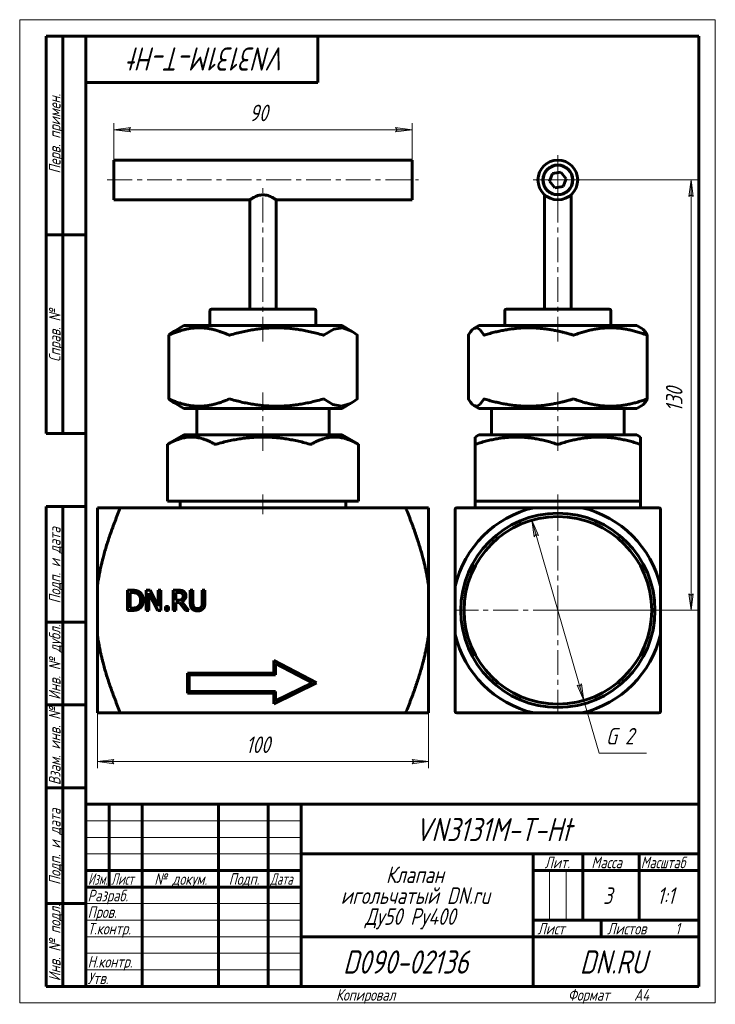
# Model space of a CAD drawing. Header units: millimetres. Extents: x 0 to 210, y 0 to 297.
import ezdxf

# ---------------------------------------------------------------- set-up
doc = ezdxf.new("R2010")
doc.units = ezdxf.units.MM
for name, pattern in [('K5LT_AXLED', [12, 7.5, -1.5, 1.5, -1.5]), ('K5LT_BASIC', [0]), ('K5LT_THIN', [0])]:
    doc.linetypes.add(name, pattern=pattern)
doc.layers.add('Системный слой', color=7, linetype='Continuous')
doc.layers.add('Системный слой (1)', color=251, linetype='Continuous', true_color=0x6c6c6c)
doc.styles.add('KDIMTEXTSTYLE', font='GOST_AU.SHX', dxfattribs={"width": 0.96, "oblique": 15, "height": 5})
doc.styles.add('KTEXTSTYLE', font='GOST_AU.SHX', dxfattribs={"width": 0.96, "height": 5})
doc.dimstyles.new('KDIMSTYLE (1.00)', dxfattribs={"dimtxt": 5, "dimasz": 1, "dimexe": 2, "dimexo": 0, "dimgap": 1, "dimtad": 1, "dimtxsty": 'KDIMTEXTSTYLE', "dimsah": 1, "dimcen": 0, "dimdle": 1, "dimadec": 0, "dimazin": 0, "dimtfac": 0.667, "dimtmove": 0, "dimatfit": 3, "dimfxl": 1, "dimtvp": 1, "dimtolj": 1, "dimtzin": 0, "dimarcsym": 0})

# ---------------------------------------------------------------- blocks, each defined once
blk = doc.blocks.new('U0')
at = {"layer": 'Системный слой (1)', "color": 143, "linetype": 'K5LT_BASIC', "lineweight": 60, "true_color": 0x33acca}
for p, q in [((118.45, 254.59), (118.45, 248.59)), ((118.45, 248.59), (118.45, 242.59))]:
    blk.add_line(p, q, dxfattribs=at)
blk = doc.blocks.new('U1')
at = {"layer": 'Системный слой (1)', "color": 143, "linetype": 'K5LT_BASIC', "lineweight": 60, "true_color": 0x33acca}
for p, q in [((94.82, 203.55), (91.9, 201.79)), ((97.45, 203.9), (94.82, 203.55)), ((100.15, 202.95), (97.45, 203.9)), ((100.69, 202.62), (100.15, 202.95)), ((101.24, 202.23), (100.69, 202.62)), ((91.9, 201.79), (91.88, 201.78)), ((101.82, 201.78), (101.24, 202.23))]:
    blk.add_line(p, q, dxfattribs=at)
blk = doc.blocks.new('U2')
at = {"layer": 'Системный слой (1)', "color": 143, "linetype": 'K5LT_BASIC', "lineweight": 60, "true_color": 0x33acca}
for p, q in [((91.88, 182.39), (94.49, 180.76)), ((100.15, 181.23), (100.69, 181.56)), ((100.69, 181.56), (101.24, 181.95)), ((101.24, 181.95), (101.82, 182.39)), ((94.49, 180.76), (97.13, 180.25)), ((97.13, 180.25), (99.82, 181.04)), ((99.82, 181.04), (100.15, 181.23))]:
    blk.add_line(p, q, dxfattribs=at)
blk = doc.blocks.new('U3')
at = {"layer": 'Системный слой (1)', "color": 143, "linetype": 'K5LT_BASIC', "lineweight": 60, "true_color": 0x33acca}
for p, q in [((28.45, 242.59), (69.45, 242.59)), ((77.45, 242.59), (118.45, 242.59))]:
    blk.add_line(p, q, dxfattribs=at)
blk = doc.blocks.new('U4')
at = {"layer": 'Системный слой (1)', "color": 143, "linetype": 'K5LT_BASIC', "lineweight": 60, "true_color": 0x33acca}
for p, q in [((28.45, 248.59), (28.45, 254.59)), ((28.45, 242.59), (28.45, 248.59))]:
    blk.add_line(p, q, dxfattribs=at)
blk = doc.blocks.new('U5')
at = {"layer": 'Системный слой (1)', "color": 143, "linetype": 'K5LT_BASIC', "lineweight": 60, "true_color": 0x33acca}
for p, q in [((45.04, 201.76), (45.05, 201.77)), ((45.04, 201.75), (45.04, 201.76)), ((45.05, 201.75), (45.04, 201.75)), ((45.04, 201.75), (45.04, 201.75)), ((45.04, 201.75), (45.04, 201.75)), ((45.04, 201.75), (45.04, 201.75)), ((45.05, 201.77), (45.05, 201.77)), ((45.05, 201.77), (45.06, 201.77)), ((45.08, 201.75), (45.05, 201.75)), ((45.05, 201.75), (45.05, 201.75)), ((45.05, 201.75), (45.05, 201.75)), ((45.06, 201.77), (45.07, 201.78)), ((45.06, 201.77), (45.06, 201.77)), ((45.06, 201.77), (45.06, 201.77)), ((45.07, 201.78), (45.07, 201.78)), ((45.1, 201.76), (45.08, 201.75)), ((45.11, 201.76), (45.1, 201.76)), ((45.12, 201.77), (45.11, 201.77)), ((45.11, 201.77), (45.11, 201.76)), ((45.15, 201.78), (45.12, 201.77)), ((45.12, 201.77), (45.12, 201.77))]:
    blk.add_line(p, q, dxfattribs=at)
blk = doc.blocks.new('U6')
at = {"layer": 'Системный слой (1)', "color": 143, "linetype": 'K5LT_BASIC', "lineweight": 60, "true_color": 0x33acca}
for p, q in [((45.04, 182.42), (45.04, 182.43)), ((45.04, 182.43), (45.05, 182.43)), ((45.05, 182.41), (45.04, 182.42)), ((45.05, 182.43), (45.05, 182.43)), ((45.05, 182.43), (45.05, 182.43)), ((45.05, 182.43), (45.05, 182.43)), ((45.05, 182.43), (45.06, 182.43)), ((45.07, 182.39), (45.05, 182.41)), ((45.05, 182.41), (45.05, 182.41)), ((45.05, 182.41), (45.05, 182.41)), ((45.05, 182.41), (45.05, 182.41)), ((45.05, 182.41), (45.05, 182.41)), ((45.05, 182.41), (45.05, 182.41)), ((45.06, 182.43), (45.07, 182.43)), ((45.07, 182.43), (45.11, 182.41)), ((45.11, 182.41), (45.12, 182.41)), ((45.12, 182.41), (45.12, 182.41)), ((45.12, 182.41), (45.12, 182.41)), ((45.12, 182.41), (45.13, 182.4)), ((45.13, 182.4), (45.14, 182.4)), ((45.14, 182.4), (45.15, 182.39))]:
    blk.add_line(p, q, dxfattribs=at)
blk = doc.blocks.new('D0')
at = {"layer": 'Системный слой (1)'}
for points in [[(28.45, 263.75), (33.45, 264.4), (32.95, 263.75), (33.45, 263.09)], [(113.45, 263.09), (118.45, 263.75), (113.45, 264.4), (113.95, 263.75)]]:
    blk.add_hatch(color=7, dxfattribs=at).paths.add_polyline_path(points)
at = {"layer": 'Системный слой (1)', "color": 7, "linetype": 'K5LT_THIN', "lineweight": 18, "true_color": 0xffffff}
for p, q in [((28.45, 244.59), (28.45, 265.75)), ((118.45, 244.59), (118.45, 265.75)), ((28.45, 263.75), (33.45, 264.4)), ((33.45, 263.09), (28.45, 263.75)), ((33.45, 264.4), (32.95, 263.75)), ((32.95, 263.75), (33.45, 263.09)), ((113.95, 263.75), (113.45, 264.4)), ((113.45, 264.4), (118.45, 263.75)), ((118.45, 263.75), (113.45, 263.09)), ((113.45, 263.09), (113.95, 263.75))]:
    blk.add_line(p, q, dxfattribs=at)
blk.add_wipeout([(69.36, 264.75), (69.36, 272.13), (77.21, 272.13), (77.21, 264.75)]).dxf.layer = 'Системный слой (1)'
blk.add_line((28.45, 263.75), (118.45, 263.75), dxfattribs=at)
at = {"layer": 'Системный слой (1)', "color": 7, "insert": (69.36, 271.33), "char_height": 5, "attachment_point": 1, "style": 'KTEXTSTYLE'}
blk.add_mtext('\\H5.0;\\W1.000;\\Q15;\\Q15;\\W0.965;90', dxfattribs=at)
blk = doc.blocks.new('KDIMARROW_01')
at = {"layer": 'Системный слой'}
blk.add_hatch(color=0, dxfattribs=at).paths.add_polyline_path([(-5, -0.66), (0, 0), (-5, 0.66), (-4.5, 0)])
at = {"layer": 'Системный слой', "color": 0, "linetype": 'K5LT_THIN', "lineweight": 18}
for p, q in [((-4.5, 0), (-5, 0.66)), ((-5, 0.66), (0, 0)), ((0, 0), (-5, -0.66)), ((-5, -0.66), (-4.5, 0))]:
    blk.add_line(p, q, dxfattribs=at)
at = {"layer": 'Системный слой (1)', "color": 0, "linetype": 'K5LT_THIN', "lineweight": 18}
blk.add_line((162.47, 118.59), (161.47, 118.59), dxfattribs=at)
blk = doc.blocks.new('D1')
at = {"layer": 'Системный слой (1)'}
for points in [[(23.45, 72.9), (28.45, 73.56), (27.95, 72.9), (28.45, 72.24)], [(123.45, 72.9), (118.45, 73.56), (118.95, 72.9), (118.45, 72.24)]]:
    blk.add_hatch(color=7, dxfattribs=at).paths.add_polyline_path(points)
at = {"layer": 'Системный слой (1)', "color": 7, "linetype": 'K5LT_THIN', "lineweight": 18, "true_color": 0xffffff}
for p, q in [((23.45, 87.59), (23.45, 70.9)), ((123.45, 87.59), (123.45, 70.9)), ((23.45, 72.9), (28.45, 73.56)), ((28.45, 72.24), (23.45, 72.9)), ((28.45, 73.56), (27.95, 72.9)), ((27.95, 72.9), (28.45, 72.24)), ((118.95, 72.9), (118.45, 73.56)), ((118.45, 73.56), (123.45, 72.9)), ((123.45, 72.9), (118.45, 72.24)), ((118.45, 72.24), (118.95, 72.9))]:
    blk.add_line(p, q, dxfattribs=at)
blk.add_wipeout([(68.3, 73.9), (68.3, 81.28), (78.18, 81.28), (78.18, 73.9)]).dxf.layer = 'Системный слой (1)'
blk.add_line((123.45, 72.9), (23.45, 72.9), dxfattribs=at)
at = {"layer": 'Системный слой (1)', "color": 7, "insert": (68.3, 80.49), "char_height": 5, "attachment_point": 1, "style": 'KTEXTSTYLE'}
blk.add_mtext('\\H5.0;\\W1.000;\\Q15;\\Q15;\\W0.965;100', dxfattribs=at)
blk = doc.blocks.new('U7')
at = {"layer": 'Системный слой (1)', "color": 143, "linetype": 'K5LT_BASIC', "lineweight": 60, "true_color": 0x33acca}
for p, q in [((189.27, 182.39), (189.31, 182.41)), ((189.31, 182.41), (189.32, 182.41)), ((189.32, 182.41), (189.32, 182.41)), ((189.32, 182.41), (189.33, 182.41)), ((189.33, 182.41), (189.34, 182.42)), ((189.34, 182.42), (189.37, 182.42)), ((189.37, 182.42), (189.41, 182.43)), ((189.41, 182.43), (189.42, 182.43)), ((189.42, 182.43), (189.42, 182.43)), ((189.42, 182.43), (189.42, 182.43)), ((189.42, 182.43), (189.43, 182.43)), ((189.43, 182.43), (189.44, 182.43)), ((189.44, 182.43), (189.45, 182.42)), ((189.45, 182.42), (189.45, 182.41)), ((189.45, 182.41), (189.45, 182.41)), ((189.45, 182.41), (189.45, 182.41)), ((189.45, 182.41), (189.45, 182.41)), ((189.45, 182.41), (189.45, 182.41)), ((189.45, 182.41), (189.45, 182.4)), ((189.45, 182.4), (189.45, 182.4)), ((189.45, 182.4), (189.45, 182.39)), ((189.45, 182.39), (189.45, 182.39))]:
    blk.add_line(p, q, dxfattribs=at)
blk = doc.blocks.new('U8')
at = {"layer": 'Системный слой (1)', "color": 143, "linetype": 'K5LT_BASIC', "lineweight": 60, "true_color": 0x33acca}
for p, q in [((135.49, 182.39), (136.07, 181.48)), ((136.07, 181.48), (136.61, 180.84)), ((139.04, 180.89), (140.12, 182.39)), ((136.61, 180.84), (137.12, 180.44)), ((137.12, 180.44), (138.07, 180.27)), ((138.07, 180.27), (139.04, 180.89))]:
    blk.add_line(p, q, dxfattribs=at)
blk = doc.blocks.new('U9')
at = {"layer": 'Системный слой (1)', "color": 143, "linetype": 'K5LT_BASIC', "lineweight": 60, "true_color": 0x33acca}
for p, q in [((136.07, 202.69), (135.49, 201.78)), ((136.61, 203.33), (136.07, 202.69)), ((137.12, 203.74), (136.61, 203.33)), ((138.07, 203.9), (137.12, 203.74)), ((139.04, 203.29), (138.07, 203.9)), ((140.12, 201.78), (139.04, 203.29))]:
    blk.add_line(p, q, dxfattribs=at)
blk = doc.blocks.new('U10')
at = {"layer": 'Системный слой (1)', "color": 143, "linetype": 'K5LT_BASIC', "lineweight": 60, "true_color": 0x33acca}
for p, q in [((138.6, 171.59), (162.47, 171.59)), ((162.47, 171.59), (186.33, 171.59))]:
    blk.add_line(p, q, dxfattribs=at)
blk = doc.blocks.new('U11')
at = {"layer": 'Системный слой (1)', "color": 143, "linetype": 'K5LT_BASIC', "lineweight": 60, "true_color": 0x33acca}
for p, q in [((138.6, 204.59), (162.47, 204.59)), ((162.47, 204.59), (186.33, 204.59))]:
    blk.add_line(p, q, dxfattribs=at)
blk = doc.blocks.new('U12')
at = {"layer": 'Системный слой (1)', "color": 143, "linetype": 'K5LT_BASIC', "lineweight": 60, "true_color": 0x33acca}
for p, q in [((162.47, 179.59), (138.6, 179.59)), ((186.33, 179.59), (162.47, 179.59))]:
    blk.add_line(p, q, dxfattribs=at)
blk = doc.blocks.new('U13')
at = {"layer": 'Системный слой (1)', "color": 143, "linetype": 'K5LT_BASIC', "lineweight": 60, "true_color": 0x33acca}
for p, q in [((189.28, 201.78), (189.27, 201.78)), ((189.3, 201.77), (189.28, 201.78)), ((189.31, 201.77), (189.3, 201.77)), ((189.36, 201.76), (189.31, 201.77)), ((189.31, 201.77), (189.31, 201.77)), ((189.31, 201.77), (189.31, 201.77)), ((189.4, 201.75), (189.36, 201.76)), ((189.41, 201.75), (189.4, 201.75)), ((189.42, 201.75), (189.41, 201.75)), ((189.43, 201.75), (189.42, 201.75)), ((189.42, 201.75), (189.42, 201.75)), ((189.42, 201.75), (189.42, 201.75)), ((189.45, 201.76), (189.43, 201.75)), ((189.45, 201.78), (189.45, 201.78)), ((189.45, 201.78), (189.45, 201.77)), ((189.45, 201.77), (189.45, 201.77)), ((189.45, 201.77), (189.45, 201.77)), ((189.45, 201.77), (189.45, 201.77)), ((189.45, 201.77), (189.45, 201.77)), ((189.45, 201.77), (189.45, 201.77)), ((189.45, 201.77), (189.45, 201.76))]:
    blk.add_line(p, q, dxfattribs=at)
blk = doc.blocks.new('U14')
at = {"layer": 'Системный слой (1)', "color": 30, "linetype": 'K5LT_AXLED', "lineweight": 18, "true_color": 0xff8000}
for q in [(162.47, 149.92), (131.14, 118.59), (193.79, 118.59), (162.47, 87.26)]:
    blk.add_line((162.47, 118.59), q, dxfattribs=at)
blk = doc.blocks.new('U15')
at = {"layer": 'Системный слой (1)', "color": 30, "linetype": 'K5LT_AXLED', "lineweight": 18, "true_color": 0xff8000}
for q in [(162.47, 256.59), (154.47, 248.59), (170.47, 248.59), (162.47, 240.59)]:
    blk.add_line((162.47, 248.59), q, dxfattribs=at)
blk = doc.blocks.new('D2')
at = {"layer": 'Системный слой (1)'}
for points in [[(203.34, 243.59), (202.69, 248.59), (202.03, 243.59), (202.69, 244.09)], [(202.69, 118.59), (203.34, 123.59), (202.69, 123.09), (202.03, 123.59)]]:
    blk.add_hatch(color=7, dxfattribs=at).paths.add_polyline_path(points)
at = {"layer": 'Системный слой (1)', "color": 7, "linetype": 'K5LT_THIN', "lineweight": 18, "true_color": 0xffffff}
for p, q in [((162.47, 248.59), (204.69, 248.59)), ((202.03, 243.59), (202.69, 248.59)), ((202.69, 248.59), (203.34, 243.59)), ((202.69, 244.09), (202.03, 243.59)), ((203.34, 243.59), (202.69, 244.09)), ((202.69, 118.59), (202.03, 123.59)), ((202.03, 123.59), (202.69, 123.09)), ((202.69, 123.09), (203.34, 123.59)), ((203.34, 123.59), (202.69, 118.59)), ((162.47, 118.59), (204.69, 118.59))]:
    blk.add_line(p, q, dxfattribs=at)
blk.add_wipeout([(201.69, 178.58), (194.3, 178.58), (194.3, 188.2), (201.69, 188.2)]).dxf.layer = 'Системный слой (1)'
blk.add_line((202.69, 118.59), (202.69, 248.59), dxfattribs=at)
at = {"layer": 'Системный слой (1)', "color": 7, "insert": (195.1, 178.58), "char_height": 5, "attachment_point": 1, "rotation": 90, "style": 'KTEXTSTYLE'}
blk.add_mtext('\\H5.0;\\W1.000;\\Q15;\\Q15;\\W0.965;130', dxfattribs=at)
blk = doc.blocks.new('D3')
at = {"layer": 'Системный слой (1)'}
for points in [[(156.6, 141.18), (154.57, 145.8), (155.34, 140.81), (155.83, 141.47)], [(170.36, 91.38), (169.6, 96.37), (169.1, 95.7), (168.33, 96)]]:
    blk.add_hatch(color=7, dxfattribs=at).paths.add_polyline_path(points)
at = {"layer": 'Системный слой (1)', "color": 7, "linetype": 'K5LT_THIN', "lineweight": 18, "true_color": 0xffffff}
for p, q in [((154.57, 145.8), (156.6, 141.18)), ((155.34, 140.81), (154.57, 145.8)), ((154.57, 145.8), (170.36, 91.38)), ((155.83, 141.47), (155.34, 140.81)), ((156.6, 141.18), (155.83, 141.47)), ((170.36, 91.38), (168.33, 96)), ((168.33, 96), (169.1, 95.7)), ((169.1, 95.7), (169.6, 96.37)), ((169.6, 96.37), (170.36, 91.38)), ((170.36, 91.38), (174.97, 75.49))]:
    blk.add_line(p, q, dxfattribs=at)
blk.add_wipeout([(176.97, 76.49), (176.97, 83.87), (186.84, 83.87), (186.84, 76.49)]).dxf.layer = 'Системный слой (1)'
blk.add_line((174.97, 75.49), (189.25, 75.49), dxfattribs=at)
at = {"layer": 'Системный слой (1)', "color": 7, "insert": (176.97, 83.07), "char_height": 5, "attachment_point": 1, "style": 'KTEXTSTYLE'}
blk.add_mtext('\\H5.0;\\W1.000;\\Q15;\\Q15;\\W0.965;G 2', dxfattribs=at)
blk = doc.blocks.new('U16')
at = {"color": 7, "linetype": 'K5LT_THIN', "lineweight": 18, "true_color": 0xffffff}
for p, q in [((0, 0), (0, 297)), ((0, 297), (210, 297)), ((210, 297), (210, 0)), ((20, 55), (85, 55)), ((20, 50), (85, 50)), ((20, 45), (85, 45)), ((159.96, 25), (159.96, 40)), ((164.98, 25), (164.98, 40)), ((20, 30), (85, 30)), ((20, 25), (85, 25)), ((20, 20), (85, 20)), ((20, 15), (85, 15)), ((20, 10), (85, 10)), ((210, 0), (0, 0))]:
    blk.add_line(p, q, dxfattribs=at)
at = {"color": 143, "linetype": 'K5LT_BASIC', "lineweight": 60, "true_color": 0x33acca}
for p, q in [((8, 172), (8, 292)), ((20, 292), (8, 292)), ((13, 172), (13, 292)), ((20, 5), (20, 292)), ((20, 292), (205, 292)), ((90, 292), (90, 278)), ((205, 292), (205, 5)), ((90, 278), (20, 278)), ((20, 232), (8, 232)), ((20, 172), (8, 172)), ((8, 5), (8, 150)), ((20, 150), (8, 150)), ((13, 5), (13, 150)), ((20, 115), (8, 115)), ((20, 90), (8, 90)), ((20, 65), (8, 65)), ((20, 60), (205, 60)), ((20, 5), (20, 60)), ((27, 35), (27, 60)), ((37, 5), (37, 60)), ((60, 5), (60, 60)), ((75, 5), (75, 60)), ((85, 5), (85, 60)), ((85, 45), (205, 45)), ((155, 5), (155, 45)), ((170, 25), (170, 45)), ((187, 25), (187, 45)), ((20, 40), (85, 40)), ((155, 40), (170, 40)), ((170, 40), (205, 40)), ((20, 35), (85, 35)), ((20, 30), (8, 30)), ((155, 25), (205, 25)), ((175.57, 20), (175.57, 25)), ((85, 20), (155, 20)), ((155, 20), (205, 20)), ((20, 5), (8, 5)), ((205, 5), (20, 5))]:
    blk.add_line(p, q, dxfattribs=at)
at = {"color": 7, "attachment_point": 1, "style": 'KTEXTSTYLE'}
for s, insert, char_height, rotation in [('\\H5.0;\\W1.000;\\Q15;\\Q15;\\W0.965;\\H7.00;VN3131M-T-Ht', (80.63, 281.64), 7, 180), ('\\H5.0;\\W1.000;\\Q15;\\Q15;\\W0.965;\\H3.50;Перв. примен.', (8.82, 250.52), 3.5, 90), ('\\H5.0;\\W1.000;\\Q15;\\Q15;\\W0.965;\\H3.50;Справ. №', (8.82, 193.63), 3.5, 90), ('\\H5.0;\\W1.000;\\Q15;\\Q15;\\W0.965;\\H3.50;Подп. и дата', (8.82, 120.66), 3.5, 90), ('\\H5.0;\\W1.000;\\Q15;\\Q15;\\W0.965;\\H3.50;Инв. № дубл.', (8.82, 91.57), 3.5, 90), ('\\H5.0;\\W1.000;\\Q15;\\Q15;\\W0.965;\\H3.50;Взам. инв. №', (8.82, 65.8), 3.5, 90), ('\\H5.0;\\W1.000;\\Q15;\\Q15;\\W0.965;\\H3.50;Подп. и дата', (8.82, 35.66), 3.5, 90), ('\\H5.0;\\W1.000;\\Q15;\\Q15;\\W0.965;\\H3.50;Инв. № подл.', (8.82, 6.57), 3.5, 90)]:
    blk.add_mtext(s, dxfattribs=dict(at, insert=insert, char_height=char_height, rotation=rotation))
for s, insert, char_height in [('\\H5.0;\\W1.000;\\Q15;\\Q15;\\W0.965;\\H7.00;VN3131M-T-Ht', (119.37, 55.86), 7), ('\\H5.0;\\W1.000;\\Q15;\\Q15;\\W0.965;\\H3.50;Лит.', (158.47, 44.18), 3.5), ('\\H5.0;\\W1.000;\\Q15;\\Q15;\\W0.965;\\H3.50;Масса', (172.58, 44.18), 3.5), ('\\H5.0;\\W1.000;\\Q15;\\Q15;\\W0.930;\\H3.50;Масштаб', (187.52, 44.18), 3.5), ('\\H5.0;\\W1.000;\\Q15;\\Q15;\\W0.784;\\H3.50;Изм.', (20.62, 39.18), 3.5), ('\\H5.0;\\W1.000;\\Q15;\\Q15;\\W0.799;\\H3.50;Лист', (27.61, 39.18), 3.5), ('\\H5.0;\\W1.000;\\Q15;\\Q15;\\W0.965;\\H3.50;№ докум.', (40.63, 39.18), 3.5), ('\\H5.0;\\W1.000;\\Q15;\\Q15;\\W0.965;\\H3.50;Подп.', (63.1, 39.18), 3.5), ('\\H5.0;\\W1.000;\\Q15;\\Q15;\\W0.799;\\H3.50;Дата', (75.61, 39.18), 3.5), ('\\H5.0;\\W1.000;\\Q15;\\Q15;\\W0.965;Клапан', (110.56, 41.21), 5), ('\\H5.0;\\W1.000;\\Q15;\\Q15;\\W0.965;\\H3.50;Разраб.', (20.5, 34.18), 3.5), ('\\H5.0;\\W1.000;\\Q15;\\Q15;\\W0.965;игольчатый DN.ru', (96.93, 34.9), 5), ('\\H5.0;\\W1.000;\\Q15;\\Q15;\\W0.965;3', (176.13, 34.9), 5), ('\\H5.0;\\W1.000;\\Q15;\\Q15;\\W0.965;{\\c16737820;1:1}', (192.44, 34.9), 5), ('\\H5.0;\\W1.000;\\Q15;\\Q15;\\W0.965;\\H3.50;Пров.', (20.5, 29.18), 3.5), ('\\H5.0;\\W1.000;\\Q15;\\Q15;\\W0.965;Ду50 Ру400', (104.21, 28.59), 5), ('\\H5.0;\\W1.000;\\Q15;\\Q15;\\W0.965;\\H3.50;Т.контр.', (20.5, 24.18), 3.5), ('\\H5.0;\\W1.000;\\Q15;\\Q15;\\W0.965;\\H3.50;Лист', (156.32, 24.18), 3.5), ('\\H5.0;\\W1.000;\\Q15;\\Q15;\\W0.965;\\H3.50;Листов', (177.36, 24.18), 3.5), ('\\H5.0;\\W1.000;\\Q15;\\Q15;\\W0.965;\\H3.50;1', (197.91, 24.18), 3.5), ('\\H5.0;\\W1.000;\\Q15;\\Q15;\\W0.965;\\H7.00;D090-02136', (97.61, 15.86), 7), ('\\H5.0;\\W1.000;\\Q15;\\Q15;\\W0.965;\\H7.00;DN.RU', (169.1, 15.86), 7), ('\\H5.0;\\W1.000;\\Q15;\\Q15;\\W0.965;\\H3.50;Н.контр.', (20.5, 14.18), 3.5), ('\\H5.0;\\W1.000;\\Q15;\\Q15;\\W0.965;\\H3.50;Утв.', (20.5, 9.18), 3.5), ('\\H5.0;\\W1.000;\\Q15;\\Q15;\\W0.965;\\H3.50;Копировал', (95.5, 4.18), 3.5), ('\\H5.0;\\W1.000;\\Q15;\\Q15;\\W0.965;\\H3.50;Формат', (165.5, 4.18), 3.5), ('\\H5.0;\\W1.000;\\Q15;\\Q15;\\W0.965;\\H3.50;A4', (185.5, 4.18), 3.5)]:
    blk.add_mtext(s, dxfattribs=dict(at, insert=insert, char_height=char_height))

msp = doc.modelspace()

# ---------------------------------------------------------------- linework, layer by layer
at = {"layer": 'Системный слой (1)', "color": 143, "linetype": 'K5LT_BASIC', "lineweight": 60, "true_color": 0x33acca}
for p, q in [((28.447, 254.589), (118.447, 254.589)), ((159.965, 248.198), (160.877, 250.559)), ((160.877, 250.559), (163.377, 250.949)), ((163.377, 250.949), (164.966, 248.979)), ((161.553, 246.228), (159.965, 248.198)), ((164.966, 248.979), (164.053, 246.618)), ((158.465, 209.589), (158.465, 244.117)), ((164.053, 246.618), (161.553, 246.228)), ((166.465, 209.589), (166.465, 244.117)), ((69.447, 209.589), (69.447, 242.589)), ((77.447, 209.589), (77.447, 242.589)), ((57.447, 204.589), (57.447, 209.089)), ((88.947, 209.589), (57.947, 209.589)), ((89.447, 204.589), (89.447, 209.089)), ((146.465, 204.589), (146.465, 209.089)), ((177.965, 209.589), (146.965, 209.589)), ((178.465, 204.589), (178.465, 209.089)), ((49.58, 204.589), (46.745, 202.952)), ((49.58, 204.589), (97.315, 204.589)), ((97.315, 204.589), (100.15, 202.952)), ((138.598, 204.589), (137.123, 203.737)), ((186.333, 204.589), (187.808, 203.737)), ((45.04, 182.427), (45.04, 201.75)), ((101.855, 182.427), (101.855, 201.75)), ((135.478, 182.413), (135.478, 201.765)), ((189.452, 182.413), (189.452, 201.765)), ((49.58, 179.589), (46.745, 181.225)), ((97.315, 179.589), (49.58, 179.589)), ((53.447, 171.589), (53.447, 179.589)), ((93.447, 171.589), (93.447, 179.589)), ((97.315, 179.589), (100.15, 181.225)), ((138.598, 179.589), (137.123, 180.44)), ((142.465, 171.589), (142.465, 179.589)), ((182.465, 171.589), (182.465, 179.589)), ((186.333, 179.589), (187.808, 180.44)), ((49.58, 171.589), (44.657, 168.747)), ((49.58, 171.589), (97.315, 171.589)), ((97.315, 171.589), (102.238, 168.747)), ((138.598, 171.589), (137.465, 170.935)), ((137.465, 168.785), (137.465, 170.935)), ((186.333, 171.589), (187.465, 170.935)), ((187.465, 170.935), (187.465, 168.785)), ((44.724, 168.785), (44.657, 168.747)), ((44.657, 151.589), (44.657, 168.747)), ((102.238, 168.747), (102.171, 168.785)), ((102.238, 151.589), (102.238, 168.747)), ((137.465, 168.785), (137.465, 151.589)), ((187.465, 151.589), (187.465, 168.785)), ((23.447, 149.589), (30.172, 149.589)), ((23.447, 125.857), (23.447, 149.589)), ((116.722, 149.589), (30.172, 149.589)), ((44.657, 151.589), (44.724, 151.589)), ((44.724, 151.589), (51.797, 151.589)), ((48.447, 149.589), (48.447, 151.589)), ((51.797, 151.589), (58.869, 151.589)), ((58.869, 151.589), (59.302, 151.589)), ((59.302, 151.589), (73.447, 151.589)), ((73.447, 151.589), (87.592, 151.589)), ((87.592, 151.589), (88.025, 151.589)), ((88.025, 151.589), (95.098, 151.589)), ((95.098, 151.589), (102.171, 151.589)), ((98.447, 149.589), (98.447, 151.589)), ((102.171, 151.589), (102.238, 151.589)), ((116.722, 149.589), (123.447, 149.589)), ((123.447, 149.589), (123.447, 125.857)), ((131.465, 125.857), (131.465, 149.089)), ((131.965, 149.589), (155.197, 149.589)), ((137.465, 149.589), (137.465, 151.589)), ((137.465, 151.589), (137.715, 151.589)), ((137.715, 151.589), (149.965, 151.589)), ((149.965, 151.589), (162.215, 151.589)), ((155.197, 149.589), (169.733, 149.589)), ((162.215, 151.589), (162.715, 151.589)), ((162.715, 151.589), (174.965, 151.589)), ((169.733, 149.589), (192.965, 149.589)), ((174.965, 151.589), (187.215, 151.589)), ((187.215, 151.589), (187.465, 151.589)), ((187.465, 149.589), (187.465, 151.589)), ((193.465, 149.089), (193.465, 125.857)), ((23.447, 125.857), (23.447, 111.321)), ((123.447, 125.857), (123.447, 111.321)), ((131.465, 111.321), (131.465, 125.857)), ((193.465, 125.857), (193.465, 111.321)), ((32.536, 124.662), (33.925, 124.662)), ((32.536, 118.562), (32.536, 124.662)), ((33.965, 123.96), (33.347, 123.96)), ((33.347, 123.96), (33.347, 119.264)), ((38.226, 118.562), (38.226, 124.662)), ((38.226, 124.662), (39.378, 124.662)), ((38.982, 123.821), (38.982, 118.562)), ((41.681, 118.562), (38.982, 123.821)), ((39.378, 124.662), (41.835, 119.832)), ((41.835, 119.832), (41.835, 124.662)), ((41.835, 124.662), (42.591, 124.662)), ((42.591, 124.662), (42.591, 118.562)), ((46.367, 124.662), (47.939, 124.662)), ((46.367, 118.562), (46.367, 124.662)), ((47.178, 123.96), (47.178, 121.666)), ((47.984, 123.96), (47.178, 123.96)), ((51.499, 124.662), (52.309, 124.662)), ((51.499, 120.855), (51.499, 124.662)), ((52.309, 124.662), (52.309, 120.855)), ((55.102, 120.836), (55.102, 124.662)), ((55.102, 124.662), (55.913, 124.662)), ((55.913, 124.662), (55.913, 120.855)), ((33.347, 119.264), (33.965, 119.264)), ((43.985, 118.562), (43.985, 119.728)), ((43.985, 119.728), (44.964, 119.728)), ((44.964, 119.728), (44.964, 118.562)), ((47.178, 121.666), (47.89, 121.666)), ((47.178, 120.989), (47.178, 118.562)), ((48.108, 120.989), (47.178, 120.989)), ((50.035, 118.562), (48.108, 120.989)), ((48.918, 121.216), (51.088, 118.562)), ((33.94, 118.562), (32.536, 118.562)), ((38.982, 118.562), (38.226, 118.562)), ((42.591, 118.562), (41.681, 118.562)), ((44.964, 118.562), (43.985, 118.562)), ((47.178, 118.562), (46.367, 118.562)), ((51.088, 118.562), (50.035, 118.562)), ((23.447, 87.589), (23.447, 111.321)), ((123.447, 111.321), (123.447, 87.589)), ((131.465, 88.089), (131.465, 111.321)), ((193.465, 111.321), (193.465, 88.089)), ((76.741, 103.408), (89.567, 96.656)), ((76.741, 99.629), (76.741, 103.408)), ((88.413, 96.673), (77.264, 102.543)), ((77.264, 102.543), (77.264, 99.107)), ((50.626, 93.536), (50.626, 99.629)), ((50.626, 99.629), (76.741, 99.629)), ((77.264, 99.107), (51.149, 99.107)), ((51.149, 99.107), (51.149, 94.058)), ((89.567, 96.656), (76.741, 90.386)), ((77.264, 91.223), (88.413, 96.673)), ((76.741, 93.536), (50.626, 93.536)), ((51.149, 94.058), (77.264, 94.058)), ((76.741, 90.386), (76.741, 93.536)), ((77.264, 94.058), (77.264, 91.223)), ((30.172, 87.589), (23.447, 87.589)), ((30.172, 87.589), (116.722, 87.589)), ((123.447, 87.589), (116.722, 87.589)), ((155.197, 87.589), (131.965, 87.589)), ((169.733, 87.589), (155.197, 87.589)), ((192.965, 87.589), (169.733, 87.589))]:
    msp.add_line(p, q, dxfattribs=at)
at = {"layer": 'Системный слой (1)', "color": 30, "linetype": 'K5LT_AXLED', "lineweight": 18, "true_color": 0xff8000}
for p, q in [((162.465, 199.747), (162.465, 246.117)), ((73.447, 166.747), (73.447, 184.431)), ((162.465, 166.747), (162.465, 184.431)), ((73.447, 147.589), (73.447, 153.589)), ((162.465, 147.589), (162.465, 153.589))]:
    msp.add_line(p, q, dxfattribs=at)
at = {"layer": 'Системный слой (1)', "color": 143, "linetype": 'K5LT_BASIC', "lineweight": 60, "true_color": 0x33acca}
for centre, radius in [((162.465, 248.589), 6), ((162.465, 248.589), 4.533), ((162.465, 248.589), 4.433), ((162.465, 118.589), 29.328), ((162.465, 118.589), 28.328)]:
    msp.add_circle(centre, radius, dxfattribs=at)
for centre, radius, start, end in [((57.947, 209.089), 0.5, 90, 180), ((88.947, 209.089), 0.5, 0, 90), ((146.965, 209.089), 0.5, 90, 180), ((177.965, 209.089), 0.5, 0, 90), ((162.465, 118.589), 31.841, 103.19493, 166.80507), ((131.965, 149.089), 0.5, 90, 180), ((162.465, 118.589), 31.841, 13.19493, 76.80507), ((192.965, 149.089), 0.5, 0, 90), ((162.465, 118.589), 31.841, 193.19493, 256.80507), ((162.465, 118.589), 31.841, 283.19493, 346.80507), ((131.965, 88.089), 0.5, 180, 270), ((192.965, 88.089), 0.5, 270, 0)]:
    msp.add_arc(centre, radius, start, end, dxfattribs=at)
for points, knots in [([(73.447, 244.117), (72.921, 244.117), (72.381, 244.014), (71.405, 243.694), (70.967, 243.483), (70.275, 243.113), (69.969, 242.925), (69.555, 242.662), (69.447, 242.589), (69.447, 242.589)], [0, 0, 0, 0, 0.15781094, 0.15781094, 0.31562188, 0.31562188, 0.47169668, 0.47169668, 0.62777149, 0.62777149, 0.62777149, 0.62777149]), ([(77.447, 242.589), (77.447, 242.589), (77.34, 242.662), (76.926, 242.925), (76.62, 243.113), (75.928, 243.483), (75.49, 243.694), (74.514, 244.014), (73.973, 244.117), (73.447, 244.117)], [1.88332046, 1.88332046, 1.88332046, 1.88332046, 2.03938926, 2.03938926, 2.19546406, 2.19546406, 2.353275, 2.353275, 2.51108594, 2.51108594, 2.51108594, 2.51108594]), ([(63.59, 201.785), (63.571, 201.779), (63.551, 201.774), (63.463, 201.754), (63.394, 201.747), (63.271, 201.747), (63.211, 201.754), (63.148, 201.774), (63.134, 201.779), (63.122, 201.785)], [0.217372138, 0.217372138, 0.217372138, 0.217372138, 0.223209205, 0.223209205, 0.242908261, 0.242908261, 0.262607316, 0.262607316, 0.268444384, 0.268444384, 0.268444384, 0.268444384]), ([(91.884, 201.785), (91.877, 201.779), (91.869, 201.774), (91.829, 201.754), (91.784, 201.747), (91.683, 201.747), (91.621, 201.754), (91.537, 201.774), (91.517, 201.779), (91.498, 201.785)], [0.217372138, 0.217372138, 0.217372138, 0.217372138, 0.223209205, 0.223209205, 0.242908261, 0.242908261, 0.262607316, 0.262607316, 0.268444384, 0.268444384, 0.268444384, 0.268444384]), ([(101.855, 201.75), (101.855, 201.754), (101.85, 201.761), (101.836, 201.774), (101.83, 201.779), (101.823, 201.785)], [0.251002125, 0.251002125, 0.251002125, 0.251002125, 0.262607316, 0.262607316, 0.268444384, 0.268444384, 0.268444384, 0.268444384]), ([(135.485, 201.785), (135.482, 201.779), (135.48, 201.774), (135.479, 201.768), (135.478, 201.766), (135.478, 201.765)], [0.2173721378, 0.2173721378, 0.2173721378, 0.2173721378, 0.2232092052, 0.2232092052, 0.2254098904, 0.2254098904, 0.2254098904, 0.2254098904]), ([(140.439, 201.785), (140.42, 201.779), (140.402, 201.774), (140.324, 201.754), (140.27, 201.747), (140.186, 201.747), (140.153, 201.754), (140.129, 201.774), (140.124, 201.779), (140.121, 201.785)], [0.217372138, 0.217372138, 0.217372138, 0.217372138, 0.223209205, 0.223209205, 0.242908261, 0.242908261, 0.262607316, 0.262607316, 0.268444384, 0.268444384, 0.268444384, 0.268444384]), ([(167.418, 201.785), (167.403, 201.779), (167.387, 201.774), (167.313, 201.754), (167.248, 201.747), (167.118, 201.747), (167.048, 201.754), (166.963, 201.774), (166.944, 201.779), (166.925, 201.785)], [0.217372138, 0.217372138, 0.217372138, 0.217372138, 0.223209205, 0.223209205, 0.242908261, 0.242908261, 0.262607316, 0.262607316, 0.268444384, 0.268444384, 0.268444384, 0.268444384]), ([(63.122, 182.393), (63.134, 182.398), (63.148, 182.403), (63.211, 182.423), (63.271, 182.431), (63.394, 182.431), (63.463, 182.423), (63.551, 182.403), (63.571, 182.398), (63.59, 182.393)], [0.056678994, 0.056678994, 0.056678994, 0.056678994, 0.062516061, 0.062516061, 0.082215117, 0.082215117, 0.101914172, 0.101914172, 0.10775124, 0.10775124, 0.10775124, 0.10775124]), ([(91.498, 182.393), (91.517, 182.398), (91.537, 182.403), (91.621, 182.423), (91.683, 182.431), (91.784, 182.431), (91.829, 182.423), (91.869, 182.403), (91.877, 182.398), (91.884, 182.393)], [0.056678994, 0.056678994, 0.056678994, 0.056678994, 0.062516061, 0.062516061, 0.082215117, 0.082215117, 0.101914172, 0.101914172, 0.10775124, 0.10775124, 0.10775124, 0.10775124]), ([(101.823, 182.393), (101.83, 182.398), (101.836, 182.403), (101.85, 182.417), (101.855, 182.423), (101.855, 182.427)], [0.056678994, 0.056678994, 0.056678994, 0.056678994, 0.062516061, 0.062516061, 0.074121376, 0.074121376, 0.074121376, 0.074121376]), ([(135.478, 182.413), (135.478, 182.411), (135.479, 182.41), (135.48, 182.403), (135.482, 182.398), (135.485, 182.393)], [0.0997136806, 0.0997136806, 0.0997136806, 0.0997136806, 0.1019141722, 0.1019141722, 0.1077512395, 0.1077512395, 0.1077512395, 0.1077512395]), ([(140.121, 182.393), (140.124, 182.398), (140.129, 182.403), (140.153, 182.423), (140.186, 182.431), (140.27, 182.431), (140.324, 182.423), (140.402, 182.403), (140.42, 182.398), (140.439, 182.393)], [0.056678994, 0.056678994, 0.056678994, 0.056678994, 0.062516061, 0.062516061, 0.082215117, 0.082215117, 0.101914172, 0.101914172, 0.10775124, 0.10775124, 0.10775124, 0.10775124]), ([(166.925, 182.393), (166.944, 182.398), (166.963, 182.403), (167.048, 182.423), (167.118, 182.431), (167.248, 182.431), (167.313, 182.423), (167.387, 182.403), (167.403, 182.398), (167.418, 182.393)], [0.056678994, 0.056678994, 0.056678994, 0.056678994, 0.062516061, 0.062516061, 0.082215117, 0.082215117, 0.101914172, 0.101914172, 0.10775124, 0.10775124, 0.10775124, 0.10775124]), ([(59.302, 168.785), (59.283, 168.779), (59.263, 168.774), (59.176, 168.754), (59.109, 168.747), (58.995, 168.747), (58.943, 168.754), (58.89, 168.774), (58.879, 168.779), (58.869, 168.785)], [0.217372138, 0.217372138, 0.217372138, 0.217372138, 0.223209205, 0.223209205, 0.242908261, 0.242908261, 0.262607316, 0.262607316, 0.268444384, 0.268444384, 0.268444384, 0.268444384]), ([(88.025, 168.785), (88.016, 168.779), (88.005, 168.774), (87.952, 168.754), (87.899, 168.747), (87.786, 168.747), (87.719, 168.754), (87.632, 168.774), (87.612, 168.779), (87.592, 168.785)], [0.217372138, 0.217372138, 0.217372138, 0.217372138, 0.223209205, 0.223209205, 0.242908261, 0.242908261, 0.262607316, 0.262607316, 0.268444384, 0.268444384, 0.268444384, 0.268444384]), ([(137.715, 168.785), (137.698, 168.779), (137.681, 168.774), (137.611, 168.754), (137.565, 168.747), (137.499, 168.747), (137.477, 168.754), (137.466, 168.774), (137.465, 168.779), (137.465, 168.785)], [0.217372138, 0.217372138, 0.217372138, 0.217372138, 0.223209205, 0.223209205, 0.242908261, 0.242908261, 0.262607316, 0.262607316, 0.268444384, 0.268444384, 0.268444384, 0.268444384]), ([(162.465, 168.747), (162.4, 168.747), (162.331, 168.754), (162.25, 168.774), (162.232, 168.779), (162.215, 168.785)], [0.242908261, 0.242908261, 0.242908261, 0.242908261, 0.262607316, 0.262607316, 0.268444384, 0.268444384, 0.268444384, 0.268444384]), ([(162.715, 168.785), (162.698, 168.779), (162.68, 168.774), (162.6, 168.754), (162.531, 168.747), (162.465, 168.747)], [0.217372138, 0.217372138, 0.217372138, 0.217372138, 0.223209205, 0.223209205, 0.242908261, 0.242908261, 0.242908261, 0.242908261]), ([(187.465, 168.785), (187.465, 168.779), (187.464, 168.774), (187.454, 168.754), (187.431, 168.747), (187.365, 168.747), (187.319, 168.754), (187.249, 168.774), (187.232, 168.779), (187.215, 168.785)], [0.217372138, 0.217372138, 0.217372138, 0.217372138, 0.223209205, 0.223209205, 0.242908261, 0.242908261, 0.262607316, 0.262607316, 0.268444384, 0.268444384, 0.268444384, 0.268444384]), ([(30.172, 149.589), (30.196, 149.589), (30.218, 149.577), (30.248, 149.527), (30.256, 149.488), (30.256, 149.396), (30.248, 149.338), (30.218, 149.214), (30.196, 149.148), (30.172, 149.089)], [0.04296286, 0.04296286, 0.04296286, 0.04296286, 0.062272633, 0.062272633, 0.081894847, 0.081894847, 0.101517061, 0.101517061, 0.120826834, 0.120826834, 0.120826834, 0.120826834]), ([(116.722, 149.089), (116.698, 149.148), (116.676, 149.214), (116.647, 149.338), (116.639, 149.396), (116.639, 149.488), (116.647, 149.527), (116.676, 149.577), (116.698, 149.589), (116.722, 149.589)], [0.204295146, 0.204295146, 0.204295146, 0.204295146, 0.223604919, 0.223604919, 0.243227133, 0.243227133, 0.262849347, 0.262849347, 0.28215912, 0.28215912, 0.28215912, 0.28215912]), ([(30.172, 88.089), (30.196, 88.029), (30.218, 87.963), (30.248, 87.84), (30.256, 87.781), (30.256, 87.689), (30.248, 87.65), (30.218, 87.6), (30.196, 87.589), (30.172, 87.589)], [0.04296286, 0.04296286, 0.04296286, 0.04296286, 0.062272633, 0.062272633, 0.081894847, 0.081894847, 0.101517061, 0.101517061, 0.120826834, 0.120826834, 0.120826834, 0.120826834]), ([(116.722, 87.589), (116.698, 87.589), (116.676, 87.6), (116.647, 87.65), (116.639, 87.689), (116.639, 87.781), (116.647, 87.84), (116.676, 87.963), (116.698, 88.029), (116.722, 88.089)], [0.204295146, 0.204295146, 0.204295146, 0.204295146, 0.223604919, 0.223604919, 0.243227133, 0.243227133, 0.262849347, 0.262849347, 0.28215912, 0.28215912, 0.28215912, 0.28215912])]:
    msp.add_open_spline(points, degree=3, knots=knots, dxfattribs=at)
for points, weights in [([(45.071, 201.785), (45.939, 202.487), (46.745, 202.952)], [1.76918431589, 1.81014627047, 1.83837560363]), ([(63.122, 201.785), (54.138, 205.806), (45.153, 201.785)], [1.00266638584, 1.15203415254, 1.00266638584]), ([(91.498, 201.785), (77.544, 205.806), (63.59, 201.785)], [1.00266638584, 1.15203415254, 1.00266638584]), ([(162.465, 202.952), (151.854, 205.251), (140.439, 201.785)], [1.83837560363, 1.99177872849, 1.76918431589]), ([(166.925, 201.785), (164.614, 202.487), (162.465, 202.952)], [1.76918431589, 1.81014627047, 1.83837560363]), ([(189.269, 201.785), (178.344, 205.806), (167.418, 201.785)], [1.00266638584, 1.15203415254, 1.00266638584]), ([(187.808, 203.737), (188.575, 203.294), (189.445, 201.785)], [1.07001944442, 1.05395166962, 1.00266638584]), ([(46.745, 181.225), (45.939, 181.691), (45.071, 182.393)], [1.85697470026, 1.82845976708, 1.78708339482]), ([(45.153, 182.393), (54.138, 178.371), (63.122, 182.393)], [1.00266638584, 1.15203415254, 1.00266638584]), ([(63.59, 182.393), (77.544, 178.371), (91.498, 182.393)], [1.00266638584, 1.15203415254, 1.00266638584]), ([(140.439, 182.393), (151.854, 178.926), (162.465, 181.225)], [1.78708339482, 2.01192982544, 1.85697470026]), ([(162.465, 181.225), (164.614, 181.691), (166.925, 182.393)], [1.85697470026, 1.82845976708, 1.78708339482]), ([(167.418, 182.393), (178.344, 178.371), (189.269, 182.393)], [1.00266638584, 1.15203415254, 1.00266638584]), ([(189.445, 182.393), (188.575, 180.883), (187.808, 180.44)], [1.00266638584, 1.0539516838, 1.0700194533]), ([(58.869, 168.785), (51.797, 172.806), (44.724, 168.785)], [1.00266638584, 1.15203415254, 1.00266638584]), ([(87.592, 168.785), (73.447, 172.806), (59.302, 168.785)], [1.00266638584, 1.15203415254, 1.00266638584]), ([(102.171, 168.785), (95.098, 172.806), (88.025, 168.785)], [1.00266638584, 1.15203415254, 1.00266638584]), ([(162.215, 168.785), (149.965, 172.806), (137.715, 168.785)], [1.00266638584, 1.15203415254, 1.00266638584]), ([(187.215, 168.785), (174.965, 172.806), (162.715, 168.785)], [1.00266638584, 1.15203415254, 1.00266638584]), ([(30.172, 149.089), (24.742, 135.677), (23.447, 125.857)], [1.00181153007, 1.05219457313, 1]), ([(123.447, 125.857), (122.153, 135.677), (116.722, 149.089)], [1, 1.05219457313, 1.00181153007]), ([(23.447, 111.321), (24.742, 101.501), (30.172, 88.089)], [1, 1.05219457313, 1.00181153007]), ([(116.722, 88.089), (122.153, 101.501), (123.447, 111.321)], [1.00181153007, 1.05219457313, 1])]:
    msp.add_rational_spline(points, weights, degree=2, dxfattribs=at)
for points in [[(33.925, 124.662), (34.785, 124.662), (35.764, 124.405), (36.11, 124.177)], [(35.576, 123.594), (35.25, 123.787), (34.514, 123.96), (33.965, 123.96)], [(36.501, 121.617), (36.501, 122.319), (36.036, 123.312), (35.576, 123.594)], [(36.11, 124.177), (36.698, 123.787), (37.346, 122.497), (37.346, 121.607)], [(47.89, 121.666), (48.241, 121.666), (48.8, 121.79), (48.992, 121.983)], [(47.939, 124.662), (48.463, 124.662), (49.17, 124.548), (49.492, 124.34)], [(48.953, 123.752), (48.78, 123.866), (48.32, 123.96), (47.984, 123.96)], [(50.184, 123.006), (50.184, 122.338), (49.502, 121.434), (48.918, 121.216)], [(49.338, 122.942), (49.338, 123.208), (49.151, 123.619), (48.953, 123.752)], [(48.992, 121.983), (49.17, 122.151), (49.338, 122.625), (49.338, 122.942)], [(49.492, 124.34), (49.813, 124.133), (50.184, 123.485), (50.184, 123.006)], [(36.1, 119.051), (35.636, 118.76), (34.682, 118.562), (33.94, 118.562)], [(33.965, 119.264), (34.504, 119.264), (35.319, 119.437), (35.65, 119.669)], [(35.65, 119.669), (36.076, 119.956), (36.501, 120.905), (36.501, 121.617)], [(37.346, 121.607), (37.346, 120.771), (36.669, 119.427), (36.1, 119.051)], [(52.082, 118.997), (51.761, 119.313), (51.499, 120.203), (51.499, 120.855)], [(53.703, 118.433), (53.164, 118.433), (52.364, 118.715), (52.082, 118.997)], [(52.309, 120.855), (52.309, 120.43), (52.418, 119.857), (52.571, 119.625)], [(52.571, 119.625), (52.734, 119.377), (53.298, 119.125), (53.703, 119.125)], [(53.703, 119.125), (54.084, 119.125), (54.677, 119.377), (54.84, 119.625)], [(55.33, 118.997), (55.038, 118.71), (54.267, 118.433), (53.703, 118.433)], [(54.84, 119.625), (54.994, 119.857), (55.102, 120.425), (55.102, 120.836)], [(55.913, 120.855), (55.913, 120.218), (55.656, 119.308), (55.33, 118.997)]]:
    msp.add_open_spline(points, degree=2, dxfattribs=at)

# ---------------------------------------------------------------- block references
at = {"layer": 'Системный слой (1)'}
for name in ['U15', 'U4', 'U0', 'U3', 'U1', 'U9', 'U11', 'U5', 'U13', 'U6', 'U2', 'U8', 'U7', 'U12', 'U10', 'U14']:
    msp.add_blockref(name, (0, 0), dxfattribs=at)

# ---------------------------------------------------------------- next in the draw order: dimensions: what is measured, and where the dimension line sits
at = {"layer": 'Системный слой (1)', "color": 7}
for base, p1, p2, picture, middle in [((28.447, 263.746), (118.447, 244.589), (28.447, 244.589), 'D0', (73.447, 263.746)), ((123.447, 72.9), (23.447, 87.589), (123.447, 87.589), 'D1', (73.447, 72.9))]:
    dim = msp.add_linear_dim(base=base, p1=p1, p2=p2, dimstyle='KDIMSTYLE (1.00)', override={"dimexo": 0, "dimpost": '\\H5.0;\\W0.965;\\Q15;<>', "dimblk1": 'KDIMARROW_01', "dimblk2": 'KDIMARROW_01', "dimse1": 0, "dimse2": 0, "dimclrt": 7, "dimtol": 1, "dimtp": 0, "dimtm": 0, "dimtdec": 5, "dimtolj": 1}, dxfattribs=at)
    dim.commit()
    dim.dimension.update_dxf_attribs({"geometry": picture, "text_midpoint": middle, "dimtype": 160})
dim = msp.add_linear_dim(base=(202.686, 118.589), p1=(162.465, 248.589), p2=(162.465, 118.589), angle=90, dimstyle='KDIMSTYLE (1.00)', override={"dimexo": 0, "dimpost": '\\H5.0;\\W0.965;\\Q15;<>', "dimblk1": 'KDIMARROW_01', "dimblk2": 'KDIMARROW_01', "dimse1": 0, "dimse2": 0, "dimclrt": 7, "dimtol": 1, "dimtp": 0, "dimtm": 0, "dimtdec": 5, "dimtolj": 1}, dxfattribs=at)
dim.commit()
dim.dimension.update_dxf_attribs({"geometry": 'D2', "text_midpoint": (202.686, 183.589), "dimtype": 160})

# ---------------------------------------------------------------- next in the draw order: linework, layer by layer
at = {"layer": 'Системный слой (1)', "color": 30, "linetype": 'K5LT_AXLED', "lineweight": 18, "true_color": 0xff8000}
for p, q in [((26.447, 248.589), (120.447, 248.589)), ((73.447, 199.747), (73.447, 246.117))]:
    msp.add_line(p, q, dxfattribs=at)

# ---------------------------------------------------------------- next in the draw order: dimensions: what is measured, and where the dimension line sits
at = {"layer": 'Системный слой (1)', "color": 7}
dim = msp.add_diameter_dim_2p(p1=(154.575, 145.796), p2=(170.356, 91.381), text='\\H5.0;\\W0.965;\\Q15;\\H5.0;\\W0.965;\\Q15;\\Q15;G 2', dimstyle='KDIMSTYLE (1.00)', override={"dimtih": 1, "dimtoh": 1, "dimblk1": 'KDIMARROW_01', "dimblk2": 'KDIMARROW_01', "dimclrt": 7, "dimtmove": 1, "dimatfit": 2, "dimtolj": 1}, dxfattribs=at)
dim.commit()
dim.dimension.update_dxf_attribs({"geometry": 'D3', "text_midpoint": (176.965, 75.487), "dimtype": 163})

# ---------------------------------------------------------------- next in the draw order: block references
msp.add_blockref('U16', (0, 0))

doc.saveas('drawing.dxf')
